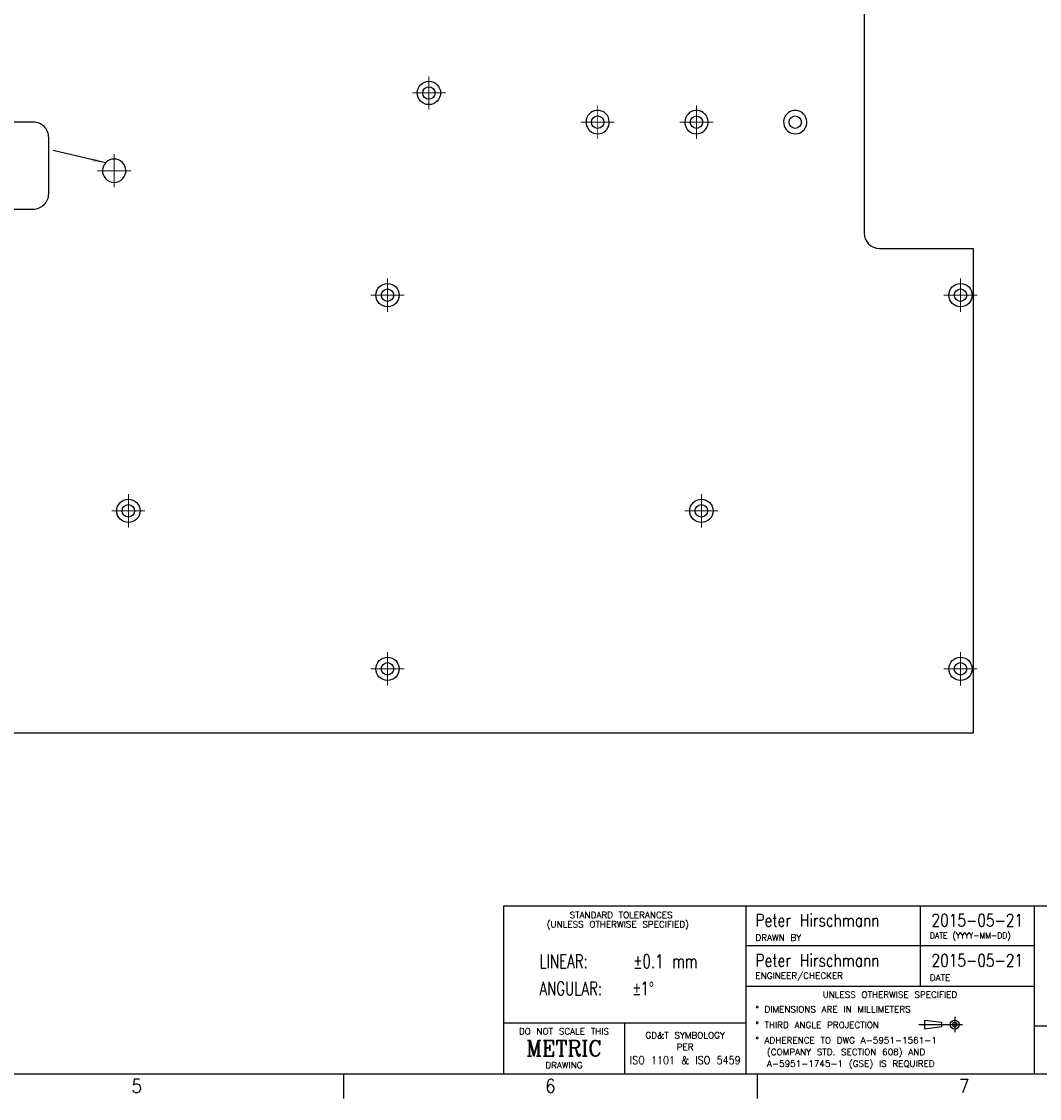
# Model space of a CAD drawing. Header units: inches. Extents: x 0 to 841, y 0 to 594.
# Tile 3 of 4: x 444 to 706, y 0 to 277. Entities that reach past the tile are written whole.
import ezdxf

# ---------------------------------------------------------------- set-up
doc = ezdxf.new("R2010")
doc.units = ezdxf.units.IN
doc.linetypes.add('DOT_CENTER', pattern=[14, 12, -1, 0, -1])
doc.layers.add('1', color=7, linetype='Continuous')
doc.styles.add('CONVERTER_11', font='txt.shx', dxfattribs={"width": 0.9})
doc.styles.add('CONVERTER_13', font='txt.shx', dxfattribs={"width": 0.81})
doc.styles.add('CONVERTER_14', font='txt.shx', dxfattribs={"width": 0.72})
doc.styles.add('CONVERTER_16', font='txt.shx', dxfattribs={"width": 1.035})
doc.styles.add('CONVERTER_18', font='complex.shx', dxfattribs={"width": 0.95})
doc.dimstyles.get("Standard").update_dxf_attribs({"dimtxt": 0.18, "dimasz": 0.18, "dimexe": 0.18, "dimexo": 0.0625, "dimgap": 0.09, "dimtad": 0, "dimtih": 1, "dimtoh": 1, "dimdec": 4, "dimzin": 0, "dimdsep": 46, "dimtxsty": 'Standard', "dimcen": 0.09, "dimadec": 0, "dimazin": 0, "dimtfac": 1, "dimtdec": 4, "dimtofl": 0, "dimtmove": 0, "dimatfit": 3, "dimfxl": 1, "dimtolj": 1, "dimtzin": 0, "dimarcsym": 0})

# ---------------------------------------------------------------- blocks, each defined once
blk = doc.blocks.new('E8021-96570_pcb__3', base_point=(107.0449999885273, 93.97000044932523))
at = {"color": 7, "linetype": 'Continuous'}
for p, q in [((660.6749999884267, 394.6000004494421), (660.6749999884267, 222.6000004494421)), ((664.6749999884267, 218.6000004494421), (688.7049999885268, 218.6000004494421)), ((688.7049999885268, 218.6000004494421), (688.7049999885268, 93.97000044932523)), ((688.7049999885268, 93.97000044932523), (405.3822226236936, 93.97000044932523))]:
    blk.add_line(p, q, dxfattribs=at)
for centre, radius in [((548.7999999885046, 258.6000004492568), 3), ((548.7999999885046, 258.6000004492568), 1.600000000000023), ((592.1849999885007, 251.1000004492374), 1.600000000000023), ((617.5849999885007, 251.1000004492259), 1.600000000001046), ((642.9849999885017, 251.1000004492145), 1.599999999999), ((538.1649999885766, 206.6000004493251), 3), ((538.1649999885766, 206.6000004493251), 1.599999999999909), ((685.4849999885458, 206.6000004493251), 3), ((685.4849999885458, 206.6000004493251), 1.599999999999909), ((471.5349999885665, 151.1200004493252), 3), ((471.5349999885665, 151.1200004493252), 1.600000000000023), ((618.8549999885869, 151.1200004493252), 3), ((618.8549999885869, 151.1200004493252), 1.599999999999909), ((538.1649999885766, 110.4800004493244), 3), ((538.1649999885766, 110.4800004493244), 1.600000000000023), ((685.4849999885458, 110.4800004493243), 3), ((685.4849999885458, 110.4800004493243), 1.599999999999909)]:
    blk.add_circle(centre, radius, dxfattribs=at)
for centre, radius, start, end in [((592.1849999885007, 251.1000004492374), 2.999999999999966, 104.835111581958, 75.16488841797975), ((592.1849999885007, 251.1000004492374), 3.000000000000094, 75.16488841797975, 104.835111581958), ((617.5849999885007, 251.1000004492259), 2.999999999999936, 104.8351115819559, 75.16488841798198), ((617.5849999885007, 251.1000004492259), 3.000000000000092, 75.16488841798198, 104.8351115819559), ((642.9849999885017, 251.1000004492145), 3.000000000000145, 104.8351115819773, 75.16488841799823), ((642.9849999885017, 251.1000004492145), 2.99999999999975, 75.16488841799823, 104.8351115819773), ((467.8749999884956, 238.6000004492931), 3.00000000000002, 318.1896851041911, 221.8103148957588), ((467.8749999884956, 238.6000004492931), 2.999999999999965, 221.8103148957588, 318.1896851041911), ((664.6749999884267, 222.6000004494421), 4, 180, 270)]:
    blk.add_arc(centre, radius, start, end, dxfattribs=at)
at = {"layer": '1', "color": 1, "linetype": 'DOT_CENTER', "const_width": 0.25}
for points in [[(548.7999999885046, 262.9000004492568), (548.7999999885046, 254.3000004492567)], [(553.0999999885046, 258.6000004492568), (544.4999999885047, 258.6000004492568)], [(592.1849999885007, 255.4000004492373), (592.1849999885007, 246.8000004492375)], [(617.5849999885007, 255.4000004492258), (617.5849999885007, 246.800000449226)], [(596.4849999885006, 251.1000004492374), (587.8849999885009, 251.1000004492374)], [(621.8849999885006, 251.1000004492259), (613.2849999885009, 251.1000004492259)], [(467.8749999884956, 242.9000004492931), (467.8749999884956, 234.3000004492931)], [(472.1749999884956, 238.6000004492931), (463.5749999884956, 238.6000004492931)], [(538.1649999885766, 210.9000004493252), (538.1649999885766, 202.3000004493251)], [(685.4849999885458, 210.9000004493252), (685.4849999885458, 202.3000004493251)], [(542.4649999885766, 206.6000004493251), (533.8649999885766, 206.6000004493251)], [(689.7849999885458, 206.6000004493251), (681.1849999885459, 206.6000004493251)], [(471.5349999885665, 155.4200004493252), (471.5349999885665, 146.8200004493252)], [(618.8549999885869, 155.4200004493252), (618.8549999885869, 146.8200004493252)], [(475.8349999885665, 151.1200004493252), (467.2349999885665, 151.1200004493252)], [(623.1549999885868, 151.1200004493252), (614.5549999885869, 151.1200004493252)], [(538.1649999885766, 114.7800004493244), (538.1649999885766, 106.1800004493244)], [(685.4849999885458, 114.7800004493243), (685.4849999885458, 106.1800004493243)], [(542.4649999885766, 110.4800004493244), (533.8649999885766, 110.4800004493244)], [(689.7849999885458, 110.4800004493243), (681.1849999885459, 110.4800004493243)]]:
    blk.add_lwpolyline(points, dxfattribs=at)
blk = doc.blocks.new('E8021-96570__4', base_point=(107.0449999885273, 93.97000044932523))
blk.add_blockref('E8021-96570_pcb__3', (107.0449999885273, 93.97000044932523))
blk = doc.blocks.new('Tolerance_Block__6', base_point=(599.105, 34.49499999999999))
at = {"color": 4, "attachment_point": 1}
for s, insert, char_height, line_spacing_factor, style in [('    STANDARD TOLERANCES\\P(UNLESS OTHERWISE SPECIFIED)', (579.0752857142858, 47.99499999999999), 1.6, 0.90036014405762, 'CONVERTER_16'), ('LINEAR:\\PANGULAR:', (577.2178291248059, 37.03999999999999), 3.5, 1.20048019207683, 'CONVERTER_14')]:
    blk.add_mtext(s, dxfattribs=dict(at, insert=insert, char_height=char_height, line_spacing_factor=line_spacing_factor, style=style))
at = {"color": 3, "insert": (601.3249103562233, 37.03999999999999), "char_height": 3.5, "attachment_point": 1, "line_spacing_factor": 1.20048019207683, "style": 'CONVERTER_14'}
blk.add_mtext('±0.1 mm\\P{\\Fgdt;`}1{\\Fgdt;~}', dxfattribs=at)
blk = doc.blocks.new('Drawing_Grid_Zones__9', base_point=(6.35, 6.35))
at = {"layer": '1', "color": 4, "linetype": 'Continuous'}
for p, q in [((526.8625, 6.35), (526.8625, 0)), ((633.2249999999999, 6.35), (633.2249999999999, 0))]:
    blk.add_line(p, q, dxfattribs=at)
at = {"layer": '1', "color": 4, "char_height": 3.5, "attachment_point": 5, "line_spacing_factor": 1.08043217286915, "style": 'CONVERTER_11'}
for s, insert in [('5', (473.6812499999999, 3.175)), ('6', (580.0437499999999, 3.175)), ('7', (686.4062499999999, 3.175))]:
    blk.add_mtext(s, dxfattribs=dict(at, insert=insert))
blk = doc.blocks.new('A1_Size_Verigy_Frame__10', base_point=(6.35, 6.35))
at = {"color": 7, "linetype": 'Continuous'}
for p, q in [((567.9499999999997, 49.54375), (567.9499999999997, 6.35)), ((567.9499999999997, 49.54375), (630.2593749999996, 49.54375)), ((630.2593749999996, 49.54375), (630.2593749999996, 6.35)), ((630.2593749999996, 49.54375), (834.6499999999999, 49.54375)), ((704.490625, 6.35), (704.490625, 49.54375)), ((770.753125, 18.58750000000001), (704.490625, 18.58750000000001))]:
    blk.add_line(p, q, dxfattribs=at)
at = {"color": 4, "linetype": 'Continuous'}
for p, q in [((675.0906249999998, 49.54375), (675.0906249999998, 28.90625000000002)), ((704.490625, 39.22499999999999), (630.2593749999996, 39.22499999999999)), ((630.1687499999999, 28.90625000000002), (704.490625, 28.90625000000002)), ((567.9499999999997, 19.44687500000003), (630.2593749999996, 19.44687500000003)), ((599.1046875, 19.44687500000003), (599.1046875, 6.35000000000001)), ((676.2684326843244, 20.15665218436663), (680.6304118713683, 19.58419427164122)), ((676.2684326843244, 17.85265218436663), (676.2684326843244, 20.15665218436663)), ((680.6304118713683, 19.58419427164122), (680.6304118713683, 18.43171209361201)), ((680.6304118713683, 18.43171209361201), (676.2684326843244, 17.85265218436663))]:
    blk.add_line(p, q, dxfattribs=at)
at = {"color": 4, "linetype": 'DOT_CENTER'}
for p, q in [((683.996260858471, 20.96579600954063), (683.996260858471, 17.04350835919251)), ((674.7897956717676, 19.00465218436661), (682.0351170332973, 19.00465218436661)), ((682.0351170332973, 19.00465218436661), (685.9574046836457, 19.00465218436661))]:
    blk.add_line(p, q, dxfattribs=at)
at = {"color": 4, "linetype": 'Continuous'}
for radius in [1.152000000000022, 0.5795420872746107]:
    blk.add_circle((683.996260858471, 19.00465218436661), radius, dxfattribs=at)
at = {"layer": '1', "color": 7, "linetype": 'Continuous'}
blk.add_line((9.35, 6.35), (831.65, 6.35), dxfattribs=at)
blk.add_blockref('Tolerance_Block__6', (599.105, 34.49499999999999))
at = {"layer": '1'}
blk.add_blockref('Drawing_Grid_Zones__9', (6.35, 6.35), dxfattribs=at)
at = {"color": 3, "char_height": 3.2, "line_spacing_factor": 1.02040816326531, "style": 'CONVERTER_13'}
for s, insert, attachment_point in [('Peter Hirschmann', (632.7593749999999, 45.8330247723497), 4), ('2015-05-21', (689.7906249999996, 45.8330247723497), 5), ('Peter Hirschmann', (632.7593749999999, 35.51427477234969), 4), ('2015-05-21', (689.7906249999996, 35.51427477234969), 5)]:
    blk.add_mtext(s, dxfattribs=dict(at, insert=insert, attachment_point=attachment_point))
at = {"color": 4}
for s, insert, char_height, attachment_point, line_spacing_factor, style in [('DRAWN BY', (632.7593749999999, 40.57499999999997), 1.6, 7, 1.12545018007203, 'CONVERTER_16'), ('DATE (YYYY-MM-DD)', (677.5906249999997, 40.57499999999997), 1.6, 7, 1.12545018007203, 'CONVERTER_11'), ('ENGINEER/CHECKER', (632.7593749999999, 30.25625000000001), 1.6, 7, 1.12545018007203, 'CONVERTER_16'), ('DATE', (677.5906249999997, 30.25625000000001), 1.6, 7, 1.12545018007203, 'CONVERTER_16'), ('UNLESS OTHERWISE SPECIFIED', (667.3296875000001, 27.50625000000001), 1.6, 2, 1.12545018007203, 'CONVERTER_16'), ('%%d DIMENSIONS ARE IN MILLIMETERS', (632.7593749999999, 23.73300868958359), 1.6, 1, 1.12545018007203, 'CONVERTER_16'), ('%%d THIRD ANGLE PROJECTION', (632.7593749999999, 19.69465218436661), 1.6, 1, 1.12545018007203, 'CONVERTER_16'), ('DO NOT SCALE THIS', (583.52734375, 18.04687500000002), 1.6, 2, 1.12545018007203, 'CONVERTER_16'), ('GD&T SYMBOLOGY', (614.6820312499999, 17.04687500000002), 1.6, 2, 1.12545018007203, 'CONVERTER_16'), ('METRIC', (583.52734375, 12.89843750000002), 4, 5, 1.32052821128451, 'CONVERTER_18'), ('PER', (614.6820312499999, 14.04687500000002), 1.6, 2, 0.90036014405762, 'CONVERTER_16'), ('%%d ADHERENCE TO DWG A-5951-1561-1\\P  (COMPANY STD. SECTION 608) AND\\P  A-5951-1745-1 (GSE) IS REQUIRED', (632.7593749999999, 15.75629567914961), 1.6, 1, 1.12545018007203, 'CONVERTER_16'), ('ISO 1101 & ISO 5459', (614.6820312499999, 8.85000000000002), 2, 8, 0.90036014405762, 'CONVERTER_11'), ('DRAWING', (583.52734375, 7.75000000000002), 1.6, 8, 1.12545018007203, 'CONVERTER_16')]:
    blk.add_mtext(s, dxfattribs=dict(at, insert=insert, char_height=char_height, attachment_point=attachment_point, line_spacing_factor=line_spacing_factor, style=style))
blk = doc.blocks.new('Front1', base_point=(397.874999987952, 308.6000000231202))
at = {"layer": '1', "color": 3}
blk.add_lwpolyline([(349.444013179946, 228.713859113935), (447.044013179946, 228.713859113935, 0.4142135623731), (451.044013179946, 232.713859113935), (451.044013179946, 247.113859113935, 0.4142135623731), (447.044013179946, 251.113859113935), (349.444013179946, 251.113859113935, 0.4142135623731), (345.444013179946, 247.113859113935), (345.444013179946, 232.713859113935, 0.4142135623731)], format="xyb", close=True, dxfattribs=at)
blk.add_solid([(462.1520152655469, 240.977445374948), (462.36197400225, 241.8747769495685), (465.6649496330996, 240.6287136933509)], dxfattribs=at)
blk.add_blockref('E8021-96570__4', (107.0449999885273, 93.97000044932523))
at = {"layer": '1', "color": 3, "linetype": 'Continuous', "has_arrowhead": 0}
blk.add_leader([(465.6649496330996, 240.6287136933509), (452.209939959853, 243.77693327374)], dimstyle='Standard', dxfattribs=at)

msp = doc.modelspace()

# ---------------------------------------------------------------- block references
for name, p in [('A1_Size_Verigy_Frame__10', (6.35, 6.35)), ('Front1', (397.874999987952, 308.6000000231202))]:
    msp.add_blockref(name, p)

doc.saveas('drawing.dxf')
